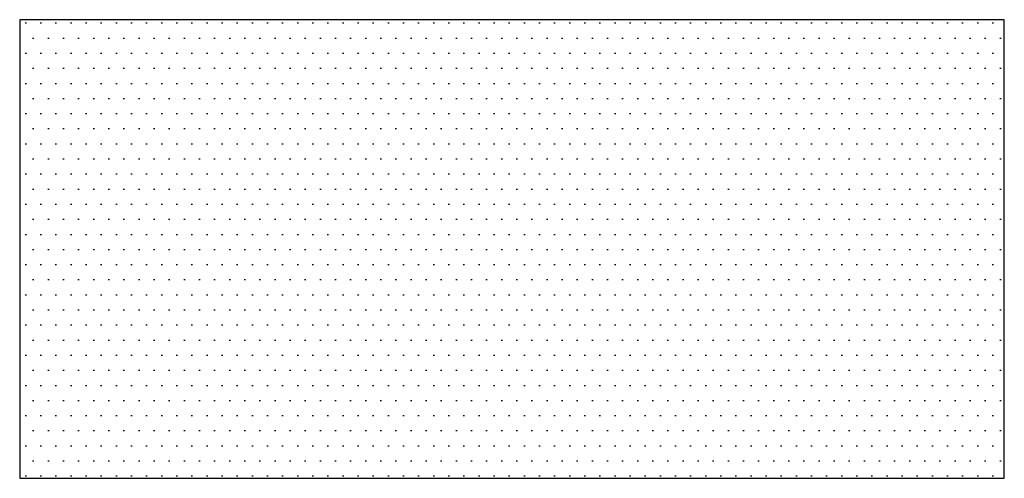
# Model space of a CAD drawing. Extents: x -9573 to 237800, y 0 to 168200.
# Tile 24 of 35: x 205360 to 215703, y 30455 to 35277. Entities that reach past the tile are written whole.
import ezdxf

# ---------------------------------------------------------------- set-up
doc = ezdxf.new("R2010")
doc.units = 0
doc.header["$LTSCALE"] = 200
doc.layers.add('BL$4----', color=7, linetype='CONTINUOUS')

msp = doc.modelspace()

# ---------------------------------------------------------------- hatches: boundary and pattern name
at = {"layer": 'BL$4----'}
h = msp.add_hatch(dxfattribs=at)
h.set_pattern_fill('DOTS', color=2, scale=100, style=0)
h.paths.add_polyline_path([(205359.59522, 35277.15212), (205359.59522, 30455.04716), (215703.04568, 30455.04716), (215703.04568, 35277.15212)])

# ---------------------------------------------------------------- linework, layer by layer
for p, q in [((215703.04568, 35277.15212), (205359.59522, 35277.15212)), ((205359.59522, 35277.15212), (205359.59522, 30455.04716)), ((215703.04568, 30455.04716), (215703.04568, 35277.15212)), ((205359.59522, 30455.04716), (215703.04568, 30455.04716))]:
    msp.add_line(p, q, dxfattribs=at)

doc.saveas('drawing.dxf')
